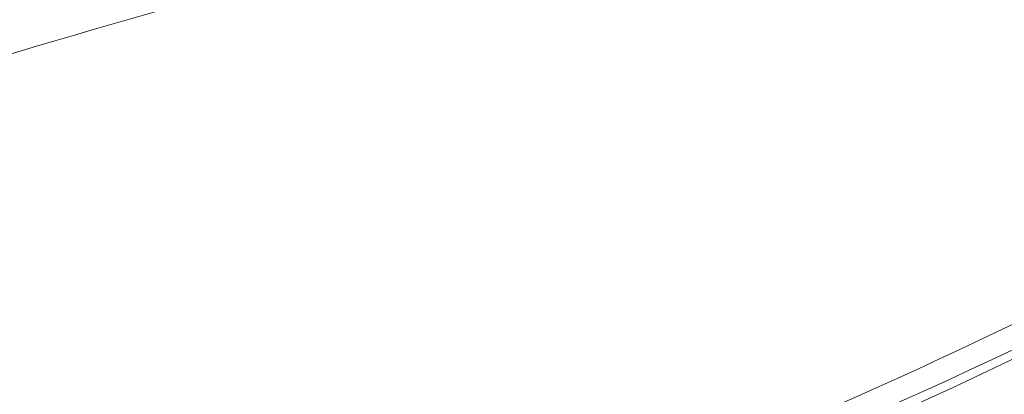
# Model space of a CAD drawing. Extents: x 168554 to 174410, y 515675 to 521218.
# Tile 67 of 110: x 171852.89 to 171861.24, y 519048.72 to 519051.89. Entities that reach past the tile are written whole.
import ezdxf

# ---------------------------------------------------------------- set-up
doc = ezdxf.new("R2010")
doc.units = 0
doc.header["$MEASUREMENT"] = 0
doc.layers.add('Algemeen - Fase Ontsluitingsweg - 1070 Ondergrond 2', color=7, linetype='Continuous', lineweight=9)

msp = doc.modelspace()

# ---------------------------------------------------------------- linework, layer by layer
at = {"layer": 'Algemeen - Fase Ontsluitingsweg - 1070 Ondergrond 2'}
for centre, radius, start, end in [((171882.8931, 518950.7427), 105.25, 105.228875, 108.095347), ((171839.6408, 519094.3716), 50, 286.75912, 301.23171), ((171839.6408, 519094.3716), 50, 286.75912, 301.23171), ((171839.9491, 519094.3018), 50, 286.47623, 300.94882), ((171843.1528, 519087.0075), 42.1086, 285.11066, 302.31425)]:
    msp.add_arc(centre, radius, start, end, dxfattribs=at)

doc.saveas('drawing.dxf')
